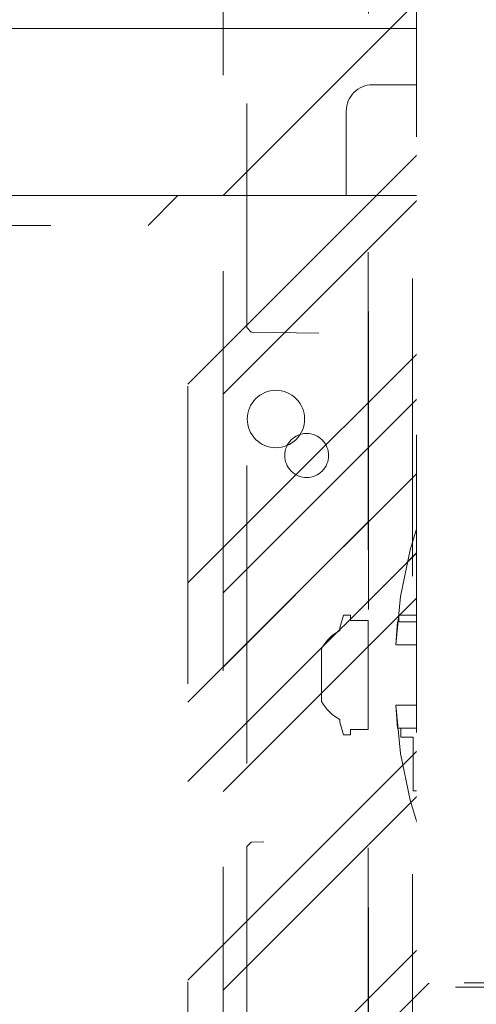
# Model space of a CAD drawing. Header units: inches. Extents: x -416 to -272, y -73 to 47.
# Tile 55 of 206: x -410.62 to -408.57, y -6.66 to -2.25. Entities that reach past the tile are written whole.
import ezdxf

# ---------------------------------------------------------------- set-up
doc = ezdxf.new("R2010")
doc.units = ezdxf.units.IN
doc.header["$LTSCALE"] = 32
doc.header["$MEASUREMENT"] = 0
doc.linetypes.add('Dash Style-1', pattern=[0.083328, 0.041656, -0.041672])
for name, color, linetype, lineweight in [('Black', 7, 'Continuous', 18), ('DashLine', 7, 'Continuous', 13), ('DashLineFill', 7, 'Dash Style-1', 13), ('Drawing', 7, 'Continuous', 18), ('None', 7, 'Continuous', 18), ('SolidLine', 7, 'Continuous', 15), ('Wood_1-H', 7, 'Continuous', 13)]:
    doc.layers.add(name, color=color, linetype=linetype, lineweight=lineweight)
pattern_1 = [(45, (0, 0), (-1.61301565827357, 1.935715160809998), []), (45, (-1.0608, 1.0608), (-0.4723460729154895, 0.4167612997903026), [])]

# ---------------------------------------------------------------- blocks, each defined once
blk = doc.blocks.new('1BRPX8-Util_Bkt_Lg-F (2D)')
at = {"layer": 'DashLineFill', "linetype": 'Continuous', "lineweight": 13}
h = blk.add_hatch(dxfattribs=at)
h.set_pattern_fill('Steel', color=253, style=0, pattern_type=2)
h.set_pattern_definition(pattern_1)
edge = h.paths.add_edge_path()
edge.add_line((-4.468503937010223, 7.539370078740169), (-2.421259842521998, 7.539370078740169))
edge.add_line((-2.421259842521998, 7.539370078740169), (-2.421259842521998, 7.917322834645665))
edge.add_arc((-2.303149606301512, 7.91732283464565), 0.1181102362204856, 90.0000000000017, 179.9999999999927, ccw=False)
edge.add_line((-2.303149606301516, 8.035433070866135), (2.303149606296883, 8.035433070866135))
edge.add_arc((2.30314960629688, 7.917322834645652), 0.1181102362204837, 6.423306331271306e-12, 89.99999999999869, ccw=False)
edge.add_line((2.421259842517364, 7.917322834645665), (2.421259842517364, 7.539370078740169))
edge.add_line((2.421259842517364, 7.539370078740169), (4.46850393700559, 7.539370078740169))
edge.add_line((4.46850393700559, 7.539370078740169), (4.46850393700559, 7.405511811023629))
edge.add_line((4.46850393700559, 7.405511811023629), (3.129921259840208, 7.405511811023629))
edge.add_line((3.129921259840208, 7.405511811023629), (3.129921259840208, -2.011811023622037))
edge.add_line((3.129921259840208, -2.011811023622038), (4.46850393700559, -2.011811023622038))
edge.add_line((4.46850393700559, -2.011811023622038), (4.46850393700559, -2.145669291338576))
edge.add_line((4.46850393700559, -2.145669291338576), (2.421259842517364, -2.145669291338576))
edge.add_line((2.421259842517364, -2.145669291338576), (2.421259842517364, -2.523622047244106))
edge.add_arc((2.303149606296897, -2.523622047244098), 0.1181102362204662, 269.9999999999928, 359.9999999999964, ccw=False)
edge.add_line((2.303149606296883, -2.641732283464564), (-2.303149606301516, -2.641732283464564))
edge.add_arc((-2.303149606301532, -2.523622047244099), 0.1181102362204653, 180.0000000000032, 270.0000000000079, ccw=False)
edge.add_line((-2.421259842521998, -2.523622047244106), (-2.421259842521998, -2.145669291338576))
edge.add_line((-2.421259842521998, -2.145669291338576), (-4.468503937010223, -2.145669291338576))
edge.add_line((-4.468503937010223, -2.145669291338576), (-4.468503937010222, -2.011811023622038))
edge.add_line((-4.468503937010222, -2.011811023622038), (-3.129921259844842, -2.011811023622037))
edge.add_line((-3.129921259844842, -2.011811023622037), (-3.129921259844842, 7.405511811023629))
edge.add_line((-3.129921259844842, 7.405511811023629), (-4.468503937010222, 7.405511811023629))
edge.add_line((-4.468503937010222, 7.405511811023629), (-4.468503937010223, 7.539370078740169))
at = {"layer": 'DashLineFill', "flags": 128}
blk.add_lwpolyline([(-4.468503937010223, 7.539370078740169), (-2.421259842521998, 7.539370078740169), (-2.421259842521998, 7.917322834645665, -0.4142135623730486), (-2.303149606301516, 8.035433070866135), (2.303149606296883, 8.035433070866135, -0.4142135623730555), (2.421259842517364, 7.917322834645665), (2.421259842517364, 7.539370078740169), (4.46850393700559, 7.539370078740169), (4.46850393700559, 7.405511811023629), (3.129921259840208, 7.405511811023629), (3.129921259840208, -2.011811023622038), (4.46850393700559, -2.011811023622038), (4.46850393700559, -2.145669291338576), (2.421259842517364, -2.145669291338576), (2.421259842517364, -2.523622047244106, -0.4142135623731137), (2.303149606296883, -2.641732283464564), (-2.303149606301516, -2.641732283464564, -0.4142135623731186), (-2.421259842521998, -2.523622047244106), (-2.421259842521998, -2.145669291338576), (-4.468503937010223, -2.145669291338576), (-4.468503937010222, -2.011811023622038), (-3.129921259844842, -2.011811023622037), (-3.129921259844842, 7.405511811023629), (-4.468503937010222, 7.405511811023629)], format="xyb", close=True, dxfattribs=at)
at = {"layer": 'SolidLine', "flags": 128}
blk.add_lwpolyline([(2.736220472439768, -1.017169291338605), (2.748815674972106, -1.017788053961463), (2.761289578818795, -1.019638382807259), (2.773522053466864, -1.022702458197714), (2.7853952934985, -1.026950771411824), (2.796794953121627, -1.032342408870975), (2.807611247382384, -1.038825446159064), (2.817740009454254, -1.046337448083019), (2.827083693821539, -1.054806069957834), (2.835552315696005, -1.064149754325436), (2.84306431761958, -1.074278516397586), (2.849547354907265, -1.085094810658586), (2.854938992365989, -1.096494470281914), (2.859187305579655, -1.10836771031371), (2.862251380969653, -1.120600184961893), (2.864101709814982, -1.133074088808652), (2.864720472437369, -1.145669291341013), (2.864101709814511, -1.15826449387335), (2.862251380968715, -1.17073839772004), (2.85918730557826, -1.182970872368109), (2.854938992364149, -1.194844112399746), (2.849547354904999, -1.206243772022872), (2.84306431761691, -1.21706006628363), (2.835552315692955, -1.227188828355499), (2.827083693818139, -1.236532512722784), (2.817740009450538, -1.24500113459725), (2.807611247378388, -1.252513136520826), (2.796794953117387, -1.25899617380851), (2.78539529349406, -1.264387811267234), (2.773522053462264, -1.268636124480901), (2.76128957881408, -1.271700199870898), (2.748815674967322, -1.273550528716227), (2.736220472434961, -1.274169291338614), (2.723625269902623, -1.273550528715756), (2.711151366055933, -1.27170019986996), (2.698918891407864, -1.268636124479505), (2.687045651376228, -1.264387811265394), (2.675645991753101, -1.258996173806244), (2.664829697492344, -1.252513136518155), (2.654700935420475, -1.2450011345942), (2.64535725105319, -1.236532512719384), (2.636888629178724, -1.227188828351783), (2.629376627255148, -1.217060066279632), (2.622893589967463, -1.206243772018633), (2.61750195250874, -1.194844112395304), (2.613253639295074, -1.182970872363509), (2.610189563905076, -1.170738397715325), (2.608339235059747, -1.158264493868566), (2.607720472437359, -1.145669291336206), (2.608339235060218, -1.133074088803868), (2.610189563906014, -1.120600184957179), (2.613253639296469, -1.108367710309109), (2.61750195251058, -1.096494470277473), (2.62289358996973, -1.085094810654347), (2.629376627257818, -1.074278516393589), (2.636888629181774, -1.06414975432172), (2.645357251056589, -1.054806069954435), (2.654700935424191, -1.046337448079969), (2.664829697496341, -1.038825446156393), (2.675645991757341, -1.032342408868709), (2.687045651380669, -1.026950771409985), (2.698918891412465, -1.022702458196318), (2.711151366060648, -1.019638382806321), (2.723625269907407, -1.017788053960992)], close=True, dxfattribs=at)
blk = doc.blocks.new('Slate-LegBrace (2D)')
at = {"layer": 'DashLineFill', "linetype": 'Continuous', "lineweight": 13}
h = blk.add_hatch(dxfattribs=at)
h.set_pattern_fill('Steel', color=253, style=0, pattern_type=2)
h.set_pattern_definition(pattern_1)
edge = h.paths.add_edge_path()
edge.add_line((-2.199587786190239, 0.1351515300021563), (-1.374775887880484, 0.1351515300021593))
edge.add_arc((3.774758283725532e-15, 0.01355418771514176), 1.380142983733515, 5.054592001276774, 174.9454079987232, ccw=False)
edge.add_line((1.374775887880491, 0.1351515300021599), (2.199718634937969, 0.1351515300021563))
edge.add_arc((6.542437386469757e-05, 0.01705725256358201), 2.202821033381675, 3.073127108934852, 176.9268728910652)
h = blk.add_hatch(dxfattribs=at)
h.set_pattern_fill('Steel', color=253, style=0, pattern_type=2)
h.set_pattern_definition(pattern_1)
edge = h.paths.add_edge_path()
edge.add_line((-2.191696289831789, 0.2375138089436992), (-1.463739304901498, 0.2375137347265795))
edge.add_arc((6.542437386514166e-05, 0.01704129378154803), 1.480314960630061, 8.565281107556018, 171.4347188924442, ccw=False)
edge.add_line((1.463870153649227, 0.2375137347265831), (2.191827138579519, 0.2375138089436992))
edge.add_line((2.191827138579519, 0.2375138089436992), (2.19971863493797, 0.1351515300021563))
edge.add_line((2.19971863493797, 0.1351515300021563), (1.374775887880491, 0.1351515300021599))
edge.add_arc((3.33066907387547e-15, 0.01355418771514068), 1.380142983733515, 5.054592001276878, 174.9454079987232)
edge.add_line((-1.374775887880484, 0.1351515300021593), (-2.19958778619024, 0.1351515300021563))
edge.add_line((-2.19958778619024, 0.1351515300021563), (-2.191696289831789, 0.2375138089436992))
h = blk.add_hatch(dxfattribs=at)
h.set_pattern_fill('Steel', color=253, style=0, pattern_type=2)
h.set_pattern_definition(pattern_1)
h.paths.add_polyline_path([(1.477721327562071, -0.2676096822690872), (1.477721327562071, -0.2375137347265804), (1.672015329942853, -0.2375137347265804), (1.672015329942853, -0.02575645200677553), (1.675765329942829, -0.02575645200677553), (1.675765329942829, 0.7034311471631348), (1.734820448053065, 0.762486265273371), (1.929210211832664, 0.762486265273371), (1.988265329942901, 0.7034311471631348), (1.988265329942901, -0.02575645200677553), (1.992015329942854, -0.02575645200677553), (1.992015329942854, -0.2375137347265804), (2.186309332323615, -0.2375137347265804), (2.186309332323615, -0.2676096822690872)])
h = blk.add_hatch(dxfattribs=at)
h.set_pattern_fill('Steel', color=253, style=0, pattern_type=2)
h.set_pattern_definition(pattern_1)
h.paths.add_polyline_path([(1.486912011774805, 0.237513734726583), (1.486912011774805, 0.2775137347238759), (1.542840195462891, 0.277513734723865), (1.542840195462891, 0.5187637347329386), (2.12119046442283, 0.5187637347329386), (2.12119046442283, 0.2775137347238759), (2.177118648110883, 0.2775137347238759), (2.177118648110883, 0.237513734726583)])
h = blk.add_hatch(dxfattribs=at)
h.set_pattern_fill('Steel', color=253, style=0, pattern_type=2)
h.set_pattern_definition(pattern_1)
edge = h.paths.add_edge_path()
edge.add_line((-2.199587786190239, -0.1351515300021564), (-1.374775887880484, -0.1351515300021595))
edge.add_arc((3.774758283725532e-15, -0.01355418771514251), 1.380142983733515, 185.0545920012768, 354.9454079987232)
edge.add_line((1.374775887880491, -0.13515153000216), (2.199718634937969, -0.1351515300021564))
edge.add_arc((6.542437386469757e-05, -0.01705725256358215), 2.202821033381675, 183.0731271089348, 356.92687289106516, ccw=False)
h = blk.add_hatch(dxfattribs=at)
h.set_pattern_fill('Steel', color=253, style=0, pattern_type=2)
h.set_pattern_definition(pattern_1)
edge = h.paths.add_edge_path()
edge.add_line((2.191696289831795, -0.2375138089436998), (1.463739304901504, -0.2375137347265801))
edge.add_arc((-6.542437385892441e-05, -0.01704129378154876), 1.480314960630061, 188.5652811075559, 351.4347188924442, ccw=False)
edge.add_line((-1.463870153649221, -0.2375137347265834), (-2.191827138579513, -0.2375138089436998))
edge.add_line((-2.191827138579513, -0.2375138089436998), (-2.199718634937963, -0.1351515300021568))
edge.add_line((-2.199718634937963, -0.1351515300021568), (-1.374775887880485, -0.1351515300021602))
edge.add_arc((2.886579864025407e-15, -0.01355418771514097), 1.380142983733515, 185.0545920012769, 354.9454079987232)
edge.add_line((1.37477588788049, -0.1351515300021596), (2.199587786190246, -0.1351515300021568))
edge.add_line((2.199587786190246, -0.1351515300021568), (2.191696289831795, -0.2375138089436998))
at = {"layer": 'DashLineFill', "flags": 128}
for points in [[(-2.199587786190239, 0.1351515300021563), (-1.374775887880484, 0.1351515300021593, -0.9154551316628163), (1.374775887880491, 0.1351515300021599), (2.199718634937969, 0.1351515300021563, 0.9477524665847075)], [(-2.191696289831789, 0.2375138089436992), (-1.463739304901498, 0.2375137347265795, -0.8606629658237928), (1.463870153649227, 0.2375137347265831), (2.191827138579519, 0.2375138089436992), (2.19971863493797, 0.1351515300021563), (1.374775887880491, 0.1351515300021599, 0.9154551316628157), (-1.374775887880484, 0.1351515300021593), (-2.19958778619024, 0.1351515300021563)], [(2.191696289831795, -0.2375138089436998), (1.463739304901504, -0.2375137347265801, -0.860662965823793), (-1.463870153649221, -0.2375137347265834), (-2.191827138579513, -0.2375138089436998), (-2.199718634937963, -0.1351515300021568), (-1.374775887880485, -0.1351515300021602, 0.9154551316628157), (1.37477588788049, -0.1351515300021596), (2.199587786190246, -0.1351515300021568)], [(-2.199587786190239, -0.1351515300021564), (-1.374775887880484, -0.1351515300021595, 0.9154551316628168), (1.374775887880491, -0.13515153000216), (2.199718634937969, -0.1351515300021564, -0.9477524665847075)]]:
    blk.add_lwpolyline(points, format="xyb", close=True, dxfattribs=at)
for points in [[(1.477721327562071, -0.2676096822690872), (1.477721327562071, -0.2375137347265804), (1.672015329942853, -0.2375137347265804), (1.672015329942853, -0.02575645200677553), (1.675765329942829, -0.02575645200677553), (1.675765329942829, 0.7034311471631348), (1.734820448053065, 0.762486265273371), (1.929210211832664, 0.762486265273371), (1.988265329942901, 0.7034311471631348), (1.988265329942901, -0.02575645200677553), (1.992015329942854, -0.02575645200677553), (1.992015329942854, -0.2375137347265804), (2.186309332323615, -0.2375137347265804), (2.186309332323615, -0.2676096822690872)], [(1.486912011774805, 0.237513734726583), (1.486912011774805, 0.2775137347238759), (1.542840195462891, 0.277513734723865), (1.542840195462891, 0.5187637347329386), (2.12119046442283, 0.5187637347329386), (2.12119046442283, 0.2775137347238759), (2.177118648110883, 0.2775137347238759), (2.177118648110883, 0.237513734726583)]]:
    blk.add_lwpolyline(points, close=True, dxfattribs=at)
blk = doc.blocks.new('Group-97')
at = {"layer": 'DashLine', "flags": 128}
blk.add_lwpolyline([(54.36023622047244, -10.45275590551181), (71.25984251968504, -10.45275590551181), (71.25984251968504, -11.2007874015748), (54.36023622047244, -11.2007874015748)], close=True, dxfattribs=at)
at = {"layer": 'SolidLine', "flags": 128}
blk.add_lwpolyline([(0.7874015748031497, -0.767716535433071), (71.25984251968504, -0.767716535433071), (71.25984251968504, -11.2007874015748), (0.7874015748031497, -11.2007874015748)], close=True, dxfattribs=at)
at = {"layer": 'Wood_1-H', "color": 7}
for name in ['1BRPX8-Util_Bkt_Lg-F (2D)', 'Slate-LegBrace (2D)']:
    blk.add_blockref(name, (62.99212598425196, -8.30708661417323), dxfattribs=at)
blk = doc.blocks.new('Group-50')
at = {"layer": 'DashLineFill', "linetype": 'Continuous', "lineweight": 13}
h = blk.add_hatch(dxfattribs=at)
h.set_pattern_fill('Steel', color=253, style=0, pattern_type=2)
h.set_pattern_definition(pattern_1)
h.paths.add_polyline_path([(-2.066929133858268, 1.397637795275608), (2.066929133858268, 1.397637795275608), (2.066929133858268, 0.1377952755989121), (2.106299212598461, 0.1377952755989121), (2.106299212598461, -0.1377952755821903), (2.066929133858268, -0.1377952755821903), (2.066929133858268, -5.275590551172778), (2.106299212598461, -5.275590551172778), (2.106299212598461, -5.55118110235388), (2.066929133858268, -5.55118110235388), (2.066929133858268, -5.82677165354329), (-2.066929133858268, -5.82677165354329), (-2.066929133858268, -5.55118110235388), (-2.106299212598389, -5.55118110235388), (-2.106299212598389, -5.275590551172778), (-2.066929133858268, -5.275590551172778), (-2.066929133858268, -0.1377952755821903), (-2.106299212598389, -0.1377952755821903), (-2.106299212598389, 0.1377952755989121), (-2.066929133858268, 0.1377952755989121)])
at = {"layer": 'DashLineFill', "flags": 128}
blk.add_lwpolyline([(-2.066929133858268, 1.397637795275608), (2.066929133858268, 1.397637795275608), (2.066929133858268, 0.1377952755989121), (2.106299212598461, 0.1377952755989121), (2.106299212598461, -0.1377952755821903), (2.066929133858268, -0.1377952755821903), (2.066929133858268, -5.275590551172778), (2.106299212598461, -5.275590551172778), (2.106299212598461, -5.55118110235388), (2.066929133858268, -5.55118110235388), (2.066929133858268, -5.82677165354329), (-2.066929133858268, -5.82677165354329), (-2.066929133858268, -5.55118110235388), (-2.106299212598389, -5.55118110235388), (-2.106299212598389, -5.275590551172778), (-2.066929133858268, -5.275590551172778), (-2.066929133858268, -0.1377952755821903), (-2.106299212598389, -0.1377952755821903), (-2.106299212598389, 0.1377952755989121), (-2.066929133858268, 0.1377952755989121)], close=True, dxfattribs=at)
blk = doc.blocks.new('TL14_upper_leg (2D)')
at = {"layer": 'SolidLine', "flags": 128}
blk.add_lwpolyline([(2.322834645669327, 0.2436987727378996), (2.401574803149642, 0.2436987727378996), (2.401574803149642, 0.2677219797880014), (2.434055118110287, 0.2677219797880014), (2.4493110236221, 0.2107861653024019), (2.4493110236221, 0.1992105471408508, -0.1579749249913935), (2.531479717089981, 0.1180761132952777), (2.531479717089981, -0.1180652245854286, -0.1560270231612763), (2.4493110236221, -0.1991401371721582), (2.4493110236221, -0.2107752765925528), (2.434055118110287, -0.2677110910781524), (2.401574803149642, -0.2677110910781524), (2.401574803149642, -0.2436878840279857), (2.322834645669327, -0.2436878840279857)], format="xyb", close=True, dxfattribs=at)
at = {"layer": 'DashLine', "color": 7}
blk.add_blockref('Group-50', (0, 0), dxfattribs=at)
blk = doc.blocks.new('1BRPT9-Bracket (2D)')
at = {"layer": 'DashLineFill', "linetype": 'Continuous', "lineweight": 13}
h = blk.add_hatch(dxfattribs=at)
h.set_pattern_fill('Steel', color=253, style=0, pattern_type=2)
h.set_pattern_definition(pattern_1)
edge = h.paths.add_edge_path()
edge.add_line((-2.32206875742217, -8.74015748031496), (-2.32206875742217, 8.740157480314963))
edge.add_line((-2.32206875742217, 8.740157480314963), (1.677931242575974, 8.740157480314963))
edge.add_arc((1.677931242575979, 8.488188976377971), 0.2519685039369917, -3.979039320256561e-12, 90.0000000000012, ccw=False)
edge.add_line((1.929899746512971, 8.488188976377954), (1.929899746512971, 7.480314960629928))
edge.add_line((1.929899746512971, 7.480314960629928), (2.323600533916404, 7.461135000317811))
edge.add_line((2.323600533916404, 7.461135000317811), (2.323600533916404, -7.480314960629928))
edge.add_line((2.323600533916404, -7.480314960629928), (1.929899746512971, -7.480314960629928))
edge.add_line((1.929899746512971, -7.480314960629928), (1.929899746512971, -8.488188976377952))
edge.add_arc((1.677931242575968, -8.488188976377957), 0.2519685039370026, -90.00000000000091, 1.0800249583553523e-12, ccw=False)
edge.add_line((1.677931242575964, -8.74015748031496), (-2.32206875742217, -8.74015748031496))
at = {"layer": 'DashLineFill'}
blk.add_line((-2.125218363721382, 8.740157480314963), (-2.125218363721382, -8.74015748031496), dxfattribs=at)
at = {"layer": 'DashLineFill', "flags": 128}
blk.add_lwpolyline([(-2.32206875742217, -8.74015748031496), (-2.32206875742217, 8.740157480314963), (1.677931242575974, 8.740157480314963, -0.4142135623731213), (1.929899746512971, 8.488188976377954), (1.929899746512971, 7.480314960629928), (2.323600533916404, 7.461135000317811), (2.323600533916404, -7.480314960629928), (1.929899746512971, -7.480314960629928), (1.929899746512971, -8.488188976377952, -0.4142135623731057), (1.677931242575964, -8.74015748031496)], format="xyb", close=True, dxfattribs=at)
blk = doc.blocks.new('1BRPT8_Cover (2D)')
at = {"layer": 'DashLineFill', "linetype": 'Continuous', "lineweight": 13}
h = blk.add_hatch(dxfattribs=at)
h.set_pattern_fill('Steel', color=253, style=0, pattern_type=2)
h.set_pattern_definition(pattern_1)
h.paths.add_polyline_path([(-1.594488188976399, -8.763779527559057), (-2.322834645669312, -8.763779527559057), (-2.322834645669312, -8.751066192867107), (-2.826068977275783, -8.742282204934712), (-2.866441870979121, -8.70280193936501), (-2.866441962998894, -6.672971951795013), (-2.84717538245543, -6.653289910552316), (-2.322834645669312, -6.644137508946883), (-2.322834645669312, -6.584208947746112), (-2.847175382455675, -6.575056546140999), (-2.866441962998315, -6.555374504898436), (-2.866441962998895, -4.468247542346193), (-2.847175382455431, -4.448565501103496), (-2.322834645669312, -4.439413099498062), (-2.322834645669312, -4.37948453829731), (-2.847175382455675, -4.370332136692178), (-2.866441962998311, -4.350650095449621), (-2.866441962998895, -2.263523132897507), (-2.847175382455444, -2.243841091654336), (-2.322834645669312, -2.234688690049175), (-2.322834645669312, -2.174760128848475), (-2.847175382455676, -2.165607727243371), (-2.866441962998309, -2.145925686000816), (-2.866441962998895, -0.05879872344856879), (-2.847175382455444, -0.03911668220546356), (-2.322834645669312, -0.02996428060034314), (-2.322834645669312, 0.02996428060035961), (-2.847175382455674, 0.03911668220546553), (-2.866441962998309, 0.05879872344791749), (-2.866441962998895, 2.145925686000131), (-2.847175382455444, 2.165607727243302), (-2.322834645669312, 2.174760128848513), (-2.322834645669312, 2.234688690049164), (-2.847175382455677, 2.243841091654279), (-2.866441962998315, 2.263523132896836), (-2.866441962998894, 4.350650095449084), (-2.84717538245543, 4.37033213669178), (-2.322834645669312, 4.379484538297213), (-2.322834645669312, 4.439413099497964), (-2.847175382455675, 4.448565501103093), (-2.866441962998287, 4.46824754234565), (-2.865499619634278, 6.55537450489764), (-2.84717538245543, 6.575056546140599), (-2.322834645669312, 6.584208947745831), (-2.322834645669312, 6.644137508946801), (-2.847175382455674, 6.653289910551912), (-2.866441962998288, 6.672971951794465), (-2.866441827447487, 8.702801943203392), (-2.826068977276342, 8.742282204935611), (-1.594488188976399, 8.763779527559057), (-1.594488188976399, 8.858267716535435), (-2.97244094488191, 8.858267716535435), (-2.97244094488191, -8.858267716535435), (-1.594488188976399, -8.858267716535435)])
h = blk.add_hatch(dxfattribs=at)
h.set_pattern_fill('Steel', color=253, style=0, pattern_type=2)
h.set_pattern_definition(pattern_1)
h.paths.add_polyline_path([(-2.322834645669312, 8.858267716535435), (-2.322834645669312, -8.858267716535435), (-2.97244094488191, -8.858267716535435), (-2.97244094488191, 8.858267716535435)])
at = {"layer": 'DashLineFill', "flags": 128}
for points in [[(-1.594488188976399, -8.763779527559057), (-2.322834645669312, -8.763779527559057), (-2.322834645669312, -8.751066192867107), (-2.826068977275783, -8.742282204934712), (-2.866441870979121, -8.70280193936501), (-2.866441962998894, -6.672971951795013), (-2.84717538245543, -6.653289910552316), (-2.322834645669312, -6.644137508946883), (-2.322834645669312, -6.584208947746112), (-2.847175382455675, -6.575056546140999), (-2.866441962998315, -6.555374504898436), (-2.866441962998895, -4.468247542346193), (-2.847175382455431, -4.448565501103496), (-2.322834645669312, -4.439413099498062), (-2.322834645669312, -4.37948453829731), (-2.847175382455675, -4.370332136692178), (-2.866441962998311, -4.350650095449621), (-2.866441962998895, -2.263523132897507), (-2.847175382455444, -2.243841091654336), (-2.322834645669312, -2.234688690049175), (-2.322834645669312, -2.174760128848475), (-2.847175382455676, -2.165607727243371), (-2.866441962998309, -2.145925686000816), (-2.866441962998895, -0.05879872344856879), (-2.847175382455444, -0.03911668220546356), (-2.322834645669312, -0.02996428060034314), (-2.322834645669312, 0.02996428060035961), (-2.847175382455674, 0.03911668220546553), (-2.866441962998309, 0.05879872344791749), (-2.866441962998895, 2.145925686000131), (-2.847175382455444, 2.165607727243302), (-2.322834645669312, 2.174760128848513), (-2.322834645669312, 2.234688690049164), (-2.847175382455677, 2.243841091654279), (-2.866441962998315, 2.263523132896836), (-2.866441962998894, 4.350650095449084), (-2.84717538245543, 4.37033213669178), (-2.322834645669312, 4.379484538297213), (-2.322834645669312, 4.439413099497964), (-2.847175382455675, 4.448565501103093), (-2.866441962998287, 4.46824754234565), (-2.865499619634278, 6.55537450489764), (-2.84717538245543, 6.575056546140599), (-2.322834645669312, 6.584208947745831), (-2.322834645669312, 6.644137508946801), (-2.847175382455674, 6.653289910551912), (-2.866441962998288, 6.672971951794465), (-2.866441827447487, 8.702801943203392), (-2.826068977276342, 8.742282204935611), (-1.594488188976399, 8.763779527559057), (-1.594488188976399, 8.858267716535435), (-2.97244094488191, 8.858267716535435), (-2.97244094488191, -8.858267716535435), (-1.594488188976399, -8.858267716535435)], [(-2.322834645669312, 8.858267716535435), (-2.322834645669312, -8.858267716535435), (-2.97244094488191, -8.858267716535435), (-2.97244094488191, 8.858267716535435)]]:
    blk.add_lwpolyline(points, close=True, dxfattribs=at)
at = {"layer": 'SolidLine', "flags": 128}
blk.add_lwpolyline([(-2.500000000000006, -2.718503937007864), (-2.500473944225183, -2.728151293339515), (-2.501891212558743, -2.73770574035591), (-2.504238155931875, -2.747075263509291), (-2.507492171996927, -2.756169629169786), (-2.511621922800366, -2.764901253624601), (-2.516587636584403, -2.773186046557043), (-2.522341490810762, -2.780944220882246), (-2.528828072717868, -2.788101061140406), (-2.535984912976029, -2.794587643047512), (-2.543743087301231, -2.800341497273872), (-2.552027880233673, -2.805307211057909), (-2.560759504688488, -2.809436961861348), (-2.569853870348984, -2.812690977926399), (-2.579223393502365, -2.815037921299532), (-2.58877784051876, -2.816455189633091), (-2.598425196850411, -2.816929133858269), (-2.608072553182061, -2.816455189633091), (-2.617627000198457, -2.815037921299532), (-2.626996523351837, -2.812690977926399), (-2.636090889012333, -2.809436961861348), (-2.644822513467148, -2.805307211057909), (-2.65310730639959, -2.800341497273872), (-2.660865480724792, -2.794587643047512), (-2.668022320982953, -2.788101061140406), (-2.674508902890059, -2.780944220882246), (-2.680262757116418, -2.773186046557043), (-2.685228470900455, -2.764901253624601), (-2.689358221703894, -2.756169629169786), (-2.692612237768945, -2.747075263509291), (-2.694959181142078, -2.73770574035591), (-2.696376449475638, -2.728151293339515), (-2.696850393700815, -2.718503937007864), (-2.696376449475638, -2.708856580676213), (-2.694959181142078, -2.699302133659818), (-2.692612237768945, -2.689932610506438), (-2.689358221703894, -2.680838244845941), (-2.685228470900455, -2.672106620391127), (-2.680262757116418, -2.663821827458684), (-2.674508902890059, -2.656063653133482), (-2.668022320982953, -2.648906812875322), (-2.660865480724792, -2.642420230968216), (-2.65310730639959, -2.636666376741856), (-2.644822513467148, -2.631700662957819), (-2.636090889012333, -2.62757091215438), (-2.626996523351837, -2.624316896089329), (-2.617627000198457, -2.621969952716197), (-2.608072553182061, -2.620552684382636), (-2.598425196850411, -2.620078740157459), (-2.58877784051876, -2.620552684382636), (-2.579223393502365, -2.621969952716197), (-2.569853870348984, -2.624316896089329), (-2.560759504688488, -2.62757091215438), (-2.552027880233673, -2.631700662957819), (-2.543743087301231, -2.636666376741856), (-2.535984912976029, -2.642420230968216), (-2.528828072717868, -2.648906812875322), (-2.522341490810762, -2.656063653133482), (-2.516587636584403, -2.663821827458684), (-2.511621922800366, -2.672106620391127), (-2.507492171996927, -2.680838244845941), (-2.504238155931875, -2.689932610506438), (-2.501891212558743, -2.699302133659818), (-2.500473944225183, -2.708856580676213)], close=True, dxfattribs=at)
blk = doc.blocks.new('SlateLegLocator-L2')
at = {"color": 255, "linetype": 'Dash Style-1', "lineweight": 5}
blk.add_wipeout([(-2.106299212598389, 1.3779527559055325), (2.10629921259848, 1.3779527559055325), (2.10629921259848, -5.807086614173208), (-2.106299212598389, -5.807086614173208)], dxfattribs=at).dxf.layer = 'Black'
at = {"layer": 'Black', "linetype": 'Dash Style-1', "lineweight": 5, "flags": 128}
blk.add_lwpolyline([(-2.106299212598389, 1.377952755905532), (2.106299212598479, 1.377952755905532), (2.106299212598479, -5.807086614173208), (-2.106299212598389, -5.807086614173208)], close=True, dxfattribs=at)
blk = doc.blocks.new('Group-98')
at = {"layer": 'None', "color": 7, "rotation": 180}
for name in ['1BRPT8_Cover (2D)', '1BRPT9-Bracket (2D)']:
    blk.add_blockref(name, (62.99212598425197, -12.00787401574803), dxfattribs=at)
at = {"layer": 'None', "color": 7}
blk.add_blockref('TL14_upper_leg (2D)', (62.99212598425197, -8.30708661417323), dxfattribs=at)
blk.add_blockref('SlateLegLocator-L2', (62.99212598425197, -8.30708661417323), dxfattribs=at)
blk = doc.blocks.new('Group-99')
at = {"layer": 'None'}
blk.add_blockref('Group-97', (0, 0), dxfattribs=at)
blk.add_blockref('Group-98', (0, 0), dxfattribs=at)
blk = doc.blocks.new('SL Credenza Desk (2D)-2')
at = {"layer": 'None'}
blk.add_blockref('Group-99', (0, 0), dxfattribs=at)
at = {"layer": 'Drawing', "color": 0, "flags": 1}
for tag in ['Tag', 'Catalog', 'Option1', 'Option2', 'Option3', 'Option4', 'Option5', 'Option6', 'Option7', 'Option8', 'Option9', 'Option10', 'Option11', 'Option12', 'Custom', 'FinishGroup', 'Discount', 'Item2', 'Item3', 'Item6', 'Item9', 'Item10', 'Item12', 'Item13', 'Item16', 'Item19', 'Item20', 'Item21', 'Item22', 'Item23', 'Item24', 'Item25', 'Item8', 'Item18', 'Item1', 'Item4', 'Item5', 'Item7', 'Item11', 'Item14', 'Item15', 'Item17']:
    blk.add_attdef(tag, (-56.28870742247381, 1.485347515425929), '', height=0.007086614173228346, dxfattribs=at)
blk = doc.blocks.new('Group-100')
at = {"layer": 'Drawing', "rotation": 180}
blk.add_blockref('SL Credenza Desk (2D)-2', (15.71916659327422, 1.485347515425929), dxfattribs=at)
at = {"layer": 'Drawing', "color": 0, "flags": 1}
for tag in ['Tag', 'Catalog', 'Option1', 'Option2', 'Option3', 'Option4', 'Option5', 'Option6', 'Option7', 'Option8', 'Option9', 'Option10', 'Option11', 'Option12', 'Custom', 'FinishGroup', 'Discount', 'Item2', 'Item3', 'Item6', 'Item9', 'Item10', 'Item12', 'Item13', 'Item16', 'Item19', 'Item20', 'Item21', 'Item22', 'Item23', 'Item24', 'Item25', 'Item8', 'Item18', 'Item1', 'Item4', 'Item5', 'Item7', 'Item11', 'Item14', 'Item15', 'Item17']:
    blk.add_attdef(tag, (-56.28870742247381, 1.485347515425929), '', height=0.007086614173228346, dxfattribs=at)

msp = doc.modelspace()

# ---------------------------------------------------------------- block references
at = {"layer": 'Drawing', "color": 7}
msp.add_blockref('Group-100', (-359.4593240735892, -14.97747349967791), dxfattribs=at)

doc.saveas('drawing.dxf')
